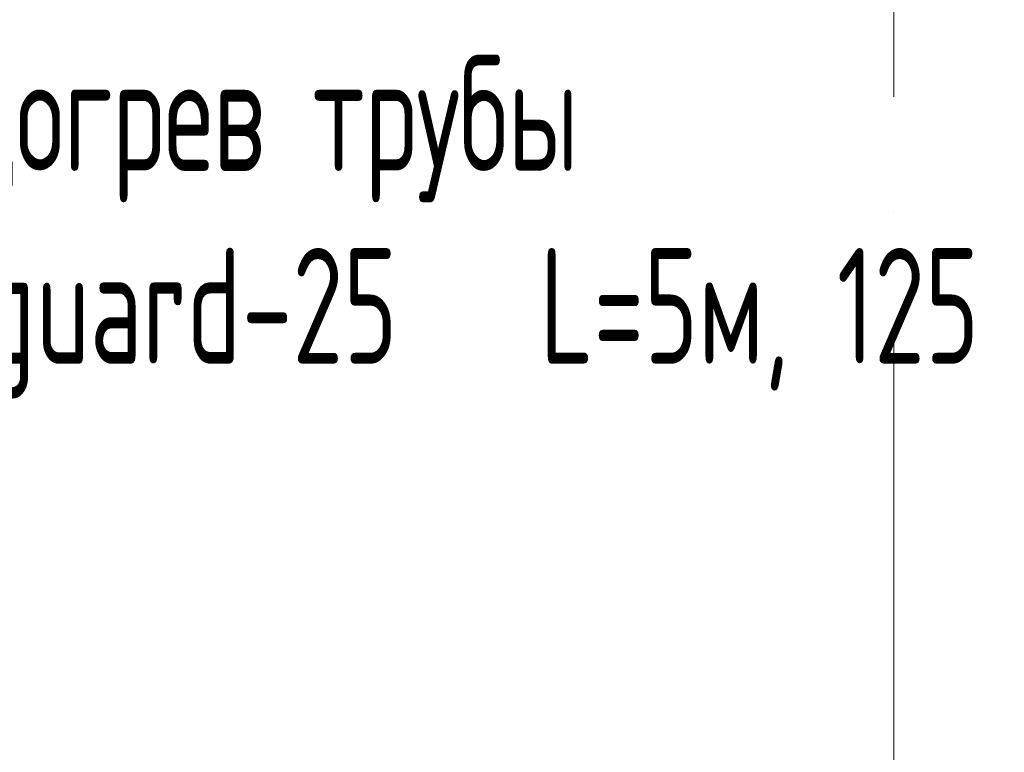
# Model space of a CAD drawing. Header units: millimetres. Extents: x -5460 to 47962, y 30005 to 103451.
# Tile 60 of 63: x 18565 to 20269, y 39472 to 40739. Entities that reach past the tile are written whole.
import ezdxf
from ezdxf import colors
from ezdxf.entities.mleader import LeaderData, LeaderLine
from ezdxf.math import Vec2, Vec3

# ---------------------------------------------------------------- set-up
doc = ezdxf.new("R2010")
doc.units = ezdxf.units.MM
doc.linetypes.add('4_ Штрихпунктир_ 10 х 2 мм', pattern=[1400, 1000, -200, 0, -200])
doc.layers.add('S-GRID-____-OTLN', color=7, linetype='Continuous', lineweight=9)
doc.layers.add('ДЕВИ', color=7, linetype='Continuous', lineweight=0)
doc.styles.add('ДЕВИ', font='CS_Gost2304.shx', dxfattribs={"width": 0.8})

msp = doc.modelspace()

# ---------------------------------------------------------------- linework, layer by layer
at = {"layer": 'S-GRID-____-OTLN', "color": 253, "linetype": '4_ Штрихпунктир_ 10 х 2 мм', "true_color": 0xaaaaaa}
msp.add_line((20077.6, 30804.7), (20077.6, 102650.8), dxfattribs=at)

# ---------------------------------------------------------------- leaders
at = {"layer": 'ДЕВИ', "color": 7}
ml = msp.add_multileader_mtext('Standard', dxfattribs=at)
ml.set_content('{\\C7;ГК1.11\\PЭлектроподогрев трубы\\PДЕВИ Pipeguard-25   L=5м, 125 Вт. 230 В.^JУчасток 11.}', color=5, style='ДЕВИ')
ml.set_leader_properties()
ml.build(insert=Vec2(0, 0))
ml.multileader.update_dxf_attribs({"text_left_attachment_type": 5, "text_right_attachment_type": 5, "dogleg_length": 1, "arrow_head_size": 50})
ctx = ml.context
ctx.base_point, ctx.char_height, ctx.arrow_head_size, ctx.landing_gap_size, ctx.plane_origin = Vec3(17648.2, 39744.9), 200, 50, 0, Vec3(30141, 45531.5)
ctx.left_attachment, ctx.right_attachment = 5, 5
notes = []
notes.append((ctx, [(0, (1, 1, 0), (17647.2, 39744.9), (1, 0), 1, [(0, [(15977.7, 42511.5)], 0, [])])]))
ctx.mtext.insert, ctx.mtext.width, ctx.mtext.defined_height, ctx.mtext.flow_direction = Vec3(17648.2, 41010.7), 6192.927, 1240, 5
for ctx, leaders in notes:
    for number, flags, end, landing, length, lines in leaders:
        leader = LeaderData()
        leader.index, (leader.has_last_leader_line, leader.has_dogleg_vector, leader.attachment_direction) = number, flags
        leader.last_leader_point, leader.dogleg_vector, leader.dogleg_length = Vec3(end), Vec3(landing), length
        for number, points, colour, breaks in lines:
            line = LeaderLine()
            line.index, line.vertices, line.color, line.breaks = number, Vec3.list(points), colors.encode_raw_color(colour), breaks
            leader.lines.append(line)
        ctx.leaders.append(leader)

doc.saveas('drawing.dxf')
